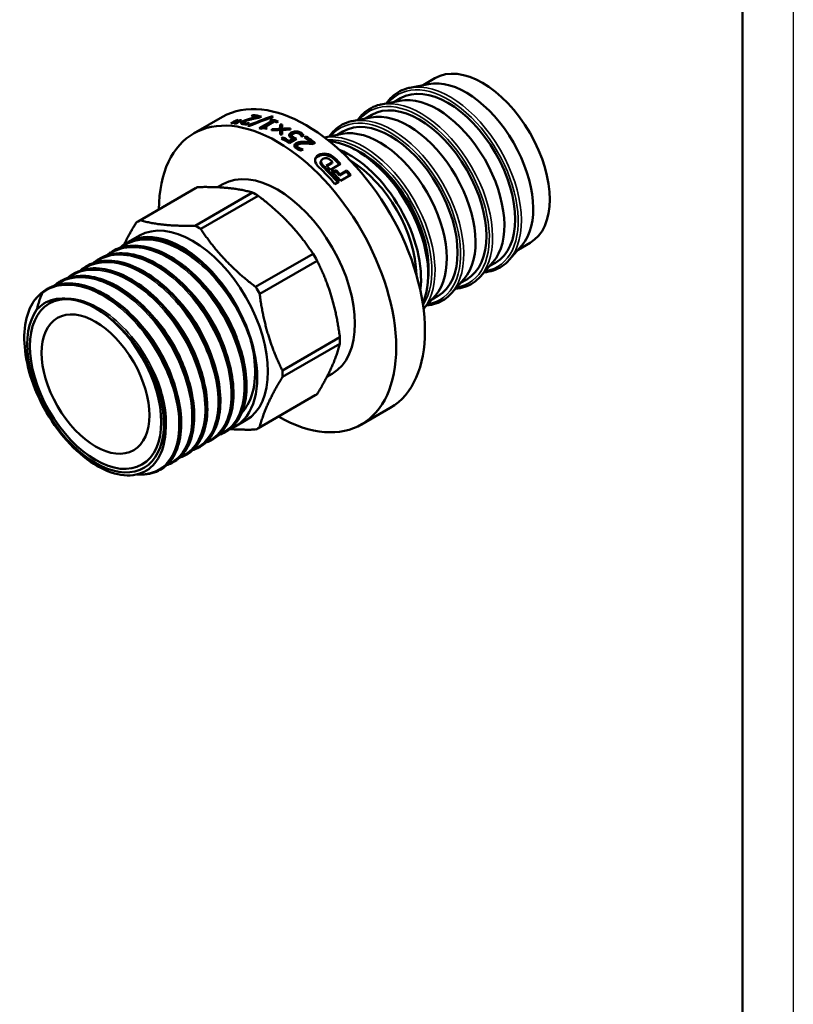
# Model space of a CAD drawing. Header units: millimetres. Extents: x -401 to 1119, y -69 to 356.
# Tile 9 of 19: x 134 to 210, y 62 to 159. Entities that reach past the tile are written whole.
import ezdxf

# ---------------------------------------------------------------- set-up
doc = ezdxf.new("R2010")
doc.units = ezdxf.units.MM
for name, color, linetype, lineweight in [('Видимые тонкие (ГОСТ)', 7, 'Continuous', 35), ('Видимый контур (ГОСТ)', 7, 'Continuous', 50), ('Кромка (ГОСТ)', 7, 'Continuous', 50)]:
    doc.layers.add(name, color=color, linetype=linetype, lineweight=lineweight)

# ---------------------------------------------------------------- blocks, each defined once
blk = doc.blocks.new('Рамки ГОСТ_ граница 297x210')
at = {"layer": 'Кромка (ГОСТ)', "lineweight": 25}
blk.add_line((210, 297), (210, 0), dxfattribs=at)
at = {"layer": 'Кромка (ГОСТ)'}
blk.add_line((205, 5), (205, 292), dxfattribs=at)

msp = doc.modelspace()

# ---------------------------------------------------------------- linework, layer by layer
at = {"layer": 'Видимые тонкие (ГОСТ)'}
for p, q in [((155.937, 148.862), (155.885, 149.044)), ((156.097, 148.742), (156.069, 148.853)), ((161.094, 147.909), (161.094, 148.057)), ((160.63, 147.768), (160.629, 147.932)), ((160.858, 147.317), (160.863, 147.478)), ((161.576, 147.77), (161.58, 147.93)), ((161.114, 146.741), (161.126, 146.897)), ((161.205, 146.467), (161.22, 146.621)), ((161.318, 146.313), (161.335, 146.465)), ((163.281, 145.589), (163.315, 145.728)), ((164.898, 145.282), (164.942, 145.412)), ((163.706, 144.616), (163.75, 144.746))]:
    msp.add_line(p, q, dxfattribs=at)
for centre, major_axis, start_param, end_param in [((176.232, 143.333), (-4.977, 8.621), 3.335067, 6.089711), ((176.053, 143.23), (-4.881, 8.454), 2.918313, 6.506465), ((173.225, 141.597), (-4.876, 8.446), 2.920193, 6.504585), ((173.403, 141.7), (-4.973, 8.613), 3.335067, 6.089711), ((170.396, 139.964), (-4.875, 8.444), 2.921022, 6.503756), ((170.574, 140.067), (-4.972, 8.611), 3.334355, 6.090423), ((167.746, 138.434), (-4.973, 8.613), 3.352693, 6.072085), ((167.568, 138.331), (-4.876, 8.446), 3.421016, 6.003762)]:
    msp.add_ellipse(centre, major_axis=major_axis, ratio=0.57735, start_param=start_param, end_param=end_param, dxfattribs=at)
for points, knots in [([(143.946, 136.647), (144.717, 137.212), (145.679, 137.476), (146.747, 137.393), (148.478, 137.258), (150.473, 136.215), (152.233, 134.536), (153.995, 132.857), (155.506, 130.559), (156.392, 128.237), (156.518, 127.908), (156.631, 127.58), (156.731, 127.253)], [39.988153, 39.988153, 39.988153, 39.988153, 40.446791, 40.446791, 40.446791, 41.190576, 41.190576, 41.190576, 41.934768, 41.934768, 41.934768, 42.039992, 42.039992, 42.039992, 42.039992]), ([(142.658, 135.912), (143.864, 136.798), (145.556, 136.901), (147.346, 136.197), (149.203, 135.467), (151.147, 133.874), (152.692, 131.834), (154.236, 129.796), (155.367, 127.333), (155.809, 125.082), (156.263, 122.766), (155.982, 120.7), (155.055, 119.449), (154.675, 118.936), (154.187, 118.562), (153.623, 118.337)], [33.704967, 33.704967, 33.704967, 33.704967, 34.422584, 34.422584, 34.422584, 35.167642, 35.167642, 35.167642, 35.91191, 35.91191, 35.91191, 36.677921, 36.677921, 36.677921, 36.992322, 36.992322, 36.992322, 36.992322]), ([(141.378, 135.165), (141.832, 135.502), (142.352, 135.733), (142.924, 135.845), (144.497, 136.151), (146.452, 135.548), (148.301, 134.198), (150.149, 132.849), (151.873, 130.766), (153.046, 128.491), (154.218, 126.217), (154.828, 123.773), (154.733, 121.791), (154.636, 119.774), (153.809, 118.257), (152.484, 117.649), (152.437, 117.628), (152.39, 117.607), (152.342, 117.588)], [27.421782, 27.421782, 27.421782, 27.421782, 27.692672, 27.692672, 27.692672, 28.43725, 28.43725, 28.43725, 29.181447, 29.181447, 29.181447, 29.925285, 29.925285, 29.925285, 30.682454, 30.682454, 30.682454, 30.709136, 30.709136, 30.709136, 30.709136]), ([(138.807, 133.687), (138.981, 133.817), (139.166, 133.93), (139.359, 134.027), (140.745, 134.716), (142.605, 134.527), (144.477, 133.513), (146.348, 132.5), (148.214, 130.674), (149.609, 128.51), (151.004, 126.345), (151.917, 123.865), (152.126, 121.708), (152.344, 119.457), (151.792, 117.586), (150.636, 116.621), (150.376, 116.404), (150.086, 116.233), (149.772, 116.109)], [14.855411, 14.855411, 14.855411, 14.855411, 14.959601, 14.959601, 14.959601, 15.703768, 15.703768, 15.703768, 16.447753, 16.447753, 16.447753, 17.191562, 17.191562, 17.191562, 17.968076, 17.968076, 17.968076, 18.142766, 18.142766, 18.142766, 18.142766]), ([(140.092, 134.426), (141.07, 135.139), (142.359, 135.359), (143.769, 135.031), (145.585, 134.609), (147.583, 133.282), (149.261, 131.401), (150.938, 129.521), (152.279, 127.107), (152.95, 124.79), (153.621, 122.475), (153.618, 120.28), (152.954, 118.778), (152.543, 117.848), (151.882, 117.189), (151.054, 116.853)], [21.138597, 21.138597, 21.138597, 21.138597, 21.71982, 21.71982, 21.71982, 22.468204, 22.468204, 22.468204, 23.216037, 23.216037, 23.216037, 23.963341, 23.963341, 23.963341, 24.425951, 24.425951, 24.425951, 24.425951]), ([(137.526, 132.94), (138.243, 133.467), (139.125, 133.733), (140.105, 133.698), (141.819, 133.638), (143.817, 132.662), (145.6, 131.028), (147.383, 129.394), (148.934, 127.119), (149.867, 124.795), (150.801, 122.471), (151.109, 120.121), (150.726, 118.355), (150.405, 116.878), (149.603, 115.821), (148.488, 115.366)], [8.572226, 8.572226, 8.572226, 8.572226, 8.99911, 8.99911, 8.99911, 9.744917, 9.744917, 9.744917, 10.4905, 10.4905, 10.4905, 11.235864, 11.235864, 11.235864, 11.85958, 11.85958, 11.85958, 11.85958]), ([(136.172, 132.156), (137.409, 133.11), (139.185, 133.21), (141.054, 132.438), (142.923, 131.666), (144.866, 130.031), (146.395, 127.961), (147.924, 125.892), (149.025, 123.411), (149.427, 121.164), (149.829, 118.919), (149.529, 116.931), (148.618, 115.72), (147.908, 114.777), (146.833, 114.313), (145.583, 114.383)], [2.275912, 2.275912, 2.275912, 2.275912, 3.023972, 3.023972, 3.023972, 3.771759, 3.771759, 3.771759, 4.519279, 4.519279, 4.519279, 5.266539, 5.266539, 5.266539, 5.848633, 5.848633, 5.848633, 5.848633]), ([(150.334, 132.729), (150.413, 132.652), (150.492, 132.575), (150.57, 132.495), (152.162, 130.88), (153.48, 128.712), (154.182, 126.588), (154.287, 126.271), (154.377, 125.956), (154.454, 125.644)], [34.9223265, 34.9223265, 34.9223265, 34.9223265, 34.9601125, 34.9601125, 34.9601125, 35.7295772, 35.7295772, 35.7295772, 35.8442822, 35.8442822, 35.8442822, 35.8442822]), ([(151.624, 133.464), (153.054, 132.075), (154.297, 130.239), (155.083, 128.353), (155.359, 127.693), (155.577, 127.029), (155.737, 126.379)], [41.2065045, 41.2065045, 41.2065045, 41.2065045, 41.889275, 41.889275, 41.889275, 42.1283438, 42.1283438, 42.1283438, 42.1283438]), ([(138.132, 131.628), (139.634, 131.793), (141.468, 131.085), (143.147, 129.706), (144.825, 128.328), (146.329, 126.296), (147.264, 124.171), (148.18, 122.089), (148.54, 119.942), (148.263, 118.302)], [2.615728, 2.615728, 2.615728, 2.615728, 3.386987, 3.386987, 3.386987, 4.157944, 4.157944, 4.157944, 4.91387, 4.91387, 4.91387, 4.91387]), ([(149.05, 131.985), (149.392, 131.655), (149.725, 131.3), (150.043, 130.923), (151.519, 129.171), (152.657, 126.967), (153.172, 124.902)], [28.6391412, 28.6391412, 28.6391412, 28.6391412, 28.8024169, 28.8024169, 28.8024169, 29.5610969, 29.5610969, 29.5610969, 29.5610969]), ([(141.387, 130.691), (143.103, 129.766), (144.812, 128.068), (146.059, 126.071), (146.801, 124.882), (147.375, 123.596), (147.738, 122.345)], [3.138807, 3.138807, 3.138807, 3.138807, 3.911997, 3.911997, 3.911997, 4.37225, 4.37225, 4.37225, 4.37225]), ([(147.764, 131.241), (148.369, 130.659), (148.941, 130), (149.458, 129.286), (150.596, 127.712), (151.452, 125.886), (151.886, 124.16)], [22.3559559, 22.3559559, 22.3559559, 22.3559559, 22.6436893, 22.6436893, 22.6436893, 23.2779116, 23.2779116, 23.2779116, 23.2779116]), ([(145.195, 129.76), (146.297, 128.691), (147.294, 127.363), (148.048, 125.943), (148.617, 124.873), (149.045, 123.757), (149.313, 122.679)], [9.7895853, 9.7895853, 9.7895853, 9.7895853, 10.3154411, 10.3154411, 10.3154411, 10.7115409, 10.7115409, 10.7115409, 10.7115409]), ([(146.48, 130.5), (147.286, 129.721), (148.036, 128.805), (148.674, 127.81), (149.567, 126.418), (150.232, 124.883), (150.599, 123.419)], [16.0727706, 16.0727706, 16.0727706, 16.0727706, 16.4570127, 16.4570127, 16.4570127, 16.9947263, 16.9947263, 16.9947263, 16.9947263])]:
    msp.add_open_spline(points, degree=3, knots=knots, dxfattribs=at)
at = {"layer": 'Видимый контур (ГОСТ)'}
for p, q in [((173.602, 152.605), (174.775, 153.282)), ((174.134, 152.71), (172.304, 152.346)), ((171.31, 151.069), (169.479, 150.705)), ((170.778, 150.963), (171.386, 151.314)), ((151.045, 147.844), (153.873, 149.477)), ((155.321, 149.112), (155.301, 149.175)), ((155.648, 149.088), (155.627, 149.157)), ((156.261, 149.112), (156.236, 149.198)), ((156.676, 149.234), (156.655, 149.312)), ((156.722, 149.565), (156.886, 149.66)), ((156.921, 149.539), (156.886, 149.66)), ((157.394, 149.386), (157.375, 149.462)), ((157.504, 148.359), (158.779, 149.095)), ((157.708, 149.522), (157.507, 149.406)), ((158.958, 149.031), (158.01, 148.484)), ((158.533, 149.177), (158.678, 149.26)), ((158.702, 149.121), (158.678, 149.26)), ((158.717, 149.428), (158.698, 149.526)), ((158.803, 148.941), (158.779, 149.095)), ((159.355, 149.018), (159.211, 148.935)), ((168.477, 149.435), (166.647, 149.069)), ((167.948, 149.329), (168.558, 149.681)), ((156.007, 148.747), (155.964, 148.908)), ((156.327, 148.747), (156.303, 148.843)), ((156.522, 148.86), (156.32, 148.743)), ((156.514, 148.855), (156.512, 148.862)), ((157.854, 148.369), (158.013, 148.461)), ((158.03, 148.347), (158.01, 148.484)), ((158.263, 148.387), (158.134, 148.313)), ((158.75, 148.152), (158.739, 148.257)), ((159.566, 148.552), (159.548, 148.725)), ((159.562, 148.137), (159.549, 148.306)), ((159.56, 148.031), (159.549, 148.2)), ((159.759, 148.208), (159.752, 148.317)), ((165.121, 147.697), (165.729, 148.048)), ((159.672, 147.37), (159.838, 147.466)), ((159.815, 147.288), (159.839, 147.302)), ((159.839, 147.302), (159.838, 147.466)), ((160.426, 146.953), (160.803, 147.17)), ((160.426, 146.953), (160.432, 147.112)), ((160.432, 147.112), (160.809, 147.33)), ((161.176, 147.322), (160.447, 146.901)), ((160.693, 147.51), (160.695, 147.673)), ((160.695, 147.493), (160.696, 147.655)), ((160.803, 147.17), (160.809, 147.33)), ((161.87, 147.651), (161.669, 147.535)), ((161.96, 147.451), (162.123, 147.546)), ((162.079, 147.37), (162.112, 147.389)), ((162.112, 147.389), (162.123, 147.546)), ((165.653, 147.803), (163.924, 147.459)), ((161.205, 146.487), (161.22, 146.642)), ((161.469, 146.856), (161.482, 147.011)), ((161.559, 146.196), (161.578, 146.346)), ((161.802, 146.282), (161.601, 146.166)), ((161.79, 146.275), (161.792, 146.29)), ((161.898, 146.871), (161.912, 147.02)), ((162.632, 146.828), (162.65, 146.965)), ((162.989, 146.928), (162.789, 146.812)), ((163.531, 145.027), (163.571, 145.162)), ((164.091, 144.689), (164.71, 145.046)), ((164.664, 144.918), (164.157, 144.625)), ((165.494, 144.866), (164.493, 144.288)), ((164.664, 144.918), (164.71, 145.046)), ((165.034, 144.097), (165.088, 144.217)), ((165.443, 143.834), (166.106, 144.217)), ((166.048, 144.102), (166.106, 144.217)), ((165.385, 143.719), (166.048, 144.102)), ((165.385, 143.719), (165.443, 143.834)), ((166.492, 143.782), (165.491, 143.205)), ((145.596, 139.214), (151.244, 142.474)), ((145.796, 139.322), (151.444, 142.582)), ((153.402, 142.566), (153.92, 142.865)), ((165.315, 143.102), (164.937, 142.884)), ((151.193, 138.787), (156.841, 142.048)), ((151.749, 138.466), (157.397, 141.726)), ((144.653, 137.197), (145.713, 137.809)), ((144.361, 137.028), (144.349, 137.021)), ((183.304, 136.829), (182.073, 135.426)), ((182.946, 136.421), (184.119, 137.098)), ((141.792, 135.545), (141.78, 135.538)), ((143.076, 136.287), (143.064, 136.28)), ((157.146, 132.769), (162.794, 136.029)), ((140.508, 134.804), (140.496, 134.797)), ((157.54, 132.087), (163.187, 135.348)), ((180.47, 135.203), (179.239, 133.8)), ((180.112, 134.796), (180.72, 135.147)), ((139.224, 134.062), (139.212, 134.055)), ((177.639, 133.567), (176.406, 132.165)), ((177.282, 133.162), (177.892, 133.514)), ((136.656, 132.58), (136.644, 132.573)), ((137.94, 133.321), (137.928, 133.314)), ((174.813, 131.937), (173.651, 130.612)), ((174.455, 131.53), (175.063, 131.881)), ((159.775, 124.565), (165.423, 127.825)), ((159.775, 123.923), (165.423, 127.183)), ((164.152, 123.946), (164.67, 124.245)), ((157.346, 118.862), (162.994, 122.123)), ((157.54, 118.981), (163.187, 122.242)), ((167.545, 119.265), (170.373, 120.898)), ((155.128, 119.054), (156.188, 119.666)), ((154.193, 118.514), (154.181, 118.507)), ((152.909, 117.773), (152.897, 117.766)), ((150.341, 116.29), (150.329, 116.283)), ((151.625, 117.031), (151.613, 117.024)), ((149.057, 115.548), (149.045, 115.542)), ((147.773, 114.807), (147.761, 114.8))]:
    msp.add_line(p, q, dxfattribs=at)
for centre, major_axis, start_param, end_param in [((179.447, 145.19), (-4.672, 8.092), 3.141593, 6.283185), ((177.821, 144.251), (-4.672, 8.092), 3.335067, 6.089711), ((162.123, 135.188), (-8.25, 14.289), 3.141593, 6.283185), ((176.053, 143.23), (-4.667, 8.084), 3.141593, 6.283185), ((173.225, 141.597), (-4.667, 8.084), 3.141593, 6.283185), ((174.992, 142.618), (-4.667, 8.084), 3.335067, 6.089711), ((159.295, 133.555), (-8.25, 14.289), 2.363311, 7.061467), ((172.164, 140.985), (-4.667, 8.084), 3.334355, 6.090423), ((160.268, 134.117), (-8.25, 14.289), 5.926863, 5.937569), ((160.268, 134.117), (-8.25, 14.289), 5.896216, 5.906923), ((161.031, 134.557), (-8.25, 14.289), 5.816554, 5.876079), ((161.195, 134.652), (8.25, -14.289), 2.659736, 2.734487), ((161.195, 134.652), (8.15, -14.116), 2.685798, 2.692921), ((161.051, 134.569), (-8.25, 14.289), 5.69377, 5.715282), ((161.195, 134.652), (8.25, -14.289), 2.514556, 2.573689), ((161.502, 134.829), (8.25, -14.289), 2.585182, 2.598933), ((161.195, 134.652), (8.15, -14.116), 2.554536, 2.566906), ((161.051, 134.569), (-8.25, 14.289), 5.656149, 5.678152), ((170.396, 139.964), (-4.667, 8.084), 3.141593, 6.283185), ((159.718, 133.799), (-8.25, 14.289), 5.923326, 5.941106), ((159.718, 133.799), (-8.25, 14.289), 5.89268, 5.910459), ((159.718, 133.799), (-8.25, 14.289), 5.774021, 5.78797), ((160.038, 133.984), (8.25, -14.289), 2.66229, 2.663174), ((159.776, 133.833), (-8.25, 14.289), 5.681197, 5.69377), ((160.103, 134.022), (8.25, -14.289), 2.514556, 2.536559), ((169.335, 139.352), (-4.667, 8.084), 3.335067, 6.089711), ((159.781, 133.836), (-8.25, 14.289), 5.440639, 5.507139), ((159.947, 133.932), (8.25, -14.289), 2.314664, 2.365546), ((159.947, 133.932), (8.15, -14.116), 2.314664, 2.365546), ((160.944, 134.507), (-8.25, 14.289), 5.435629, 5.436808), ((161.031, 134.557), (-8.25, 14.289), 5.358619, 5.418145), ((161.195, 134.652), (8.15, -14.116), 2.210796, 2.276552), ((161.195, 134.652), (8.25, -14.289), 2.201802, 2.276552), ((167.073, 138.046), (-4.975, 8.617), 3.533517, 5.891261), ((160.038, 133.984), (8.25, -14.289), 2.204355, 2.205239), ((166.366, 137.637), (4.975, -8.617), 0.643007, 2.498586), ((167.568, 138.331), (4.656, -8.065), 0.659789, 2.481803), ((160.92, 134.493), (-8.25, 14.289), 5.166892, 5.181813), ((161.302, 134.714), (-8.15, 14.116), 5.135706, 5.180488), ((161.302, 134.714), (8.25, -14.289), 1.988659, 2.038895), ((166.366, 137.637), (4.656, -8.065), 0.801352, 2.340241), ((159.295, 133.555), (-5.375, 9.31), 3.141593, 6.283185), ((159.746, 133.816), (-8.25, 14.289), 5.036745, 5.18126), ((160.124, 134.034), (-8.15, 14.116), 5.040873, 5.181813), ((160.124, 134.034), (8.25, -14.289), 1.895152, 2.04022), ((160.301, 134.136), (-8.25, 14.289), 5.130252, 5.166892), ((160.301, 134.136), (-8.25, 14.289), 5.036745, 5.118854), ((160.639, 134.331), (8.25, -14.289), 1.931782, 1.964966), ((161.302, 134.714), (8.25, -14.289), 1.895152, 1.931782), ((160.639, 134.331), (8.15, -14.116), 1.931782, 1.964966), ((161.302, 134.714), (8.15, -14.116), 1.899281, 1.931782), ((157.119, 132.299), (-5.875, 10.176), 6.249709, 6.283185), ((157.119, 132.299), (-5.875, 10.176), 5.464311, 5.531263), ((151.471, 129.038), (-5.875, 10.176), 6.249709, 6.316661), ((150.951, 128.737), (-5.237, 9.072), 3.141593, 6.283185), ((151.471, 129.038), (5.875, -10.176), 2.322719, 2.38967), ((149.89, 128.125), (-5.237, 9.072), 3.050638, 6.310539), ((157.119, 132.299), (-5.875, 10.176), 4.678913, 4.745865), ((151.471, 129.038), (5.875, -10.176), 1.53732, 1.604272), ((149.89, 128.125), (-5.237, 9.072), 4.795344, 4.854091), ((141.8, 123.455), (-5.237, 9.072), 0.394205, 0.452953), ((141.405, 123.226), (-4.753, 8.232), 0.252641, 4.465319), ((157.119, 132.299), (-5.875, 10.176), 3.893515, 3.960467), ((151.471, 129.038), (5.875, -10.176), 0.751922, 0.818874), ((157.119, 132.299), (5.875, -10.176), 0, 0.033476), ((151.471, 129.038), (5.875, -10.176), 6.249709, 6.316661)]:
    msp.add_ellipse(centre, major_axis=major_axis, ratio=0.57735, start_param=start_param, end_param=end_param, dxfattribs=at)
for major_axis in [(-4.565, 7.907), (-4.565, 7.907), (3.75, -6.495)]:
    msp.add_ellipse((141.405, 123.226), major_axis=major_axis, ratio=0.57735, dxfattribs=at)
for points, knots in [([(170.017, 150.812), (170.178, 151.049), (170.36, 151.263), (171.016, 151.882), (171.57, 152.178), (172.226, 152.33), (172.265, 152.338), (172.304, 152.346)], [3.6551861, 3.6551861, 3.6551861, 3.6551861, 3.7910424, 3.7910424, 4.100932, 4.100932, 4.1204653, 4.1204653, 4.1204653, 4.1204653]), ([(167.2, 149.179), (167.36, 149.413), (167.539, 149.624), (168.193, 150.241), (168.746, 150.536), (169.401, 150.688), (169.44, 150.697), (169.479, 150.705)], [3.6567048, 3.6567048, 3.6567048, 3.6567048, 3.7910412, 3.7910412, 4.1009215, 4.1009215, 4.1204653, 4.1204653, 4.1204653, 4.1204653]), ([(155.892, 148.76), (155.767, 148.782), (155.705, 148.816), (155.706, 148.866), (155.706, 148.916), (155.766, 148.975), (155.885, 149.044)], [0, 0, 0, 0, 1, 1, 1, 2, 2, 2, 2]), ([(155.885, 149.044), (155.941, 149.076), (155.998, 149.105), (156.057, 149.13), (156.115, 149.155), (156.175, 149.178), (156.236, 149.198)], [0, 0, 0, 0, 1, 1, 1, 2, 2, 2, 2]), ([(156.075, 149.025), (156.035, 149.002), (156.006, 148.981), (155.988, 148.962), (155.97, 148.943), (155.961, 148.927), (155.963, 148.913)], [0, 0, 0, 0, 1, 1, 1, 2, 2, 2, 2]), ([(156.843, 149.273), (156.622, 149.223), (156.459, 149.179), (156.351, 149.144), (156.243, 149.108), (156.151, 149.069), (156.075, 149.025)], [0, 0, 0, 0, 1, 1, 1, 2, 2, 2, 2]), ([(156.236, 149.198), (156.299, 149.219), (156.366, 149.239), (156.438, 149.258), (156.509, 149.277), (156.582, 149.295), (156.655, 149.312)], [0, 0, 0, 0, 1, 1, 1, 2, 2, 2, 2]), ([(156.655, 149.312), (156.776, 149.341), (156.906, 149.37), (157.044, 149.398), (157.183, 149.426), (157.293, 149.447), (157.375, 149.462)], [0, 0, 0, 0, 1, 1, 1, 2, 2, 2, 2]), ([(157.507, 149.406), (157.389, 149.385), (157.276, 149.364), (157.168, 149.343), (157.06, 149.321), (156.952, 149.298), (156.843, 149.273)], [0, 0, 0, 0, 1, 1, 1, 2, 2, 2, 2]), ([(164.375, 147.548), (164.535, 147.782), (164.715, 147.993), (165.369, 148.608), (165.922, 148.903), (166.574, 149.053), (166.611, 149.061), (166.647, 149.069)], [3.6574581, 3.6574581, 3.6574581, 3.6574581, 3.7917483, 3.7917483, 4.1016062, 4.1016062, 4.119753, 4.119753, 4.119753, 4.119753]), ([(156.32, 148.743), (156.264, 148.74), (156.193, 148.74), (156.108, 148.742), (156.023, 148.744), (155.951, 148.75), (155.892, 148.76)], [0, 0, 0, 0, 1, 1, 1, 2, 2, 2, 2]), ([(155.963, 148.913), (155.965, 148.898), (155.975, 148.886), (155.992, 148.876), (156.01, 148.866), (156.036, 148.859), (156.069, 148.853)], [0, 0, 0, 0, 1, 1, 1, 2, 2, 2, 2]), ([(156.069, 148.853), (156.1, 148.847), (156.137, 148.844), (156.178, 148.843), (156.219, 148.842), (156.261, 148.842), (156.303, 148.843)], [0, 0, 0, 0, 1, 1, 1, 2, 2, 2, 2]), ([(156.303, 148.843), (156.339, 148.845), (156.377, 148.847), (156.416, 148.851), (156.455, 148.855), (156.487, 148.859), (156.512, 148.862)], [0, 0, 0, 0, 1, 1, 1, 2, 2, 2, 2]), ([(158.134, 148.313), (158.038, 148.35), (157.954, 148.369), (157.881, 148.37), (157.808, 148.37), (157.731, 148.35), (157.649, 148.308)], [0, 0, 0, 0, 1, 1, 1, 2, 2, 2, 2]), ([(160.629, 147.932), (160.697, 147.971), (160.771, 148.001), (160.851, 148.023), (160.93, 148.044), (161.012, 148.055), (161.094, 148.057)], [0, 0, 0, 0, 1, 1, 1, 2, 2, 2, 2]), ([(161.094, 148.057), (161.177, 148.059), (161.26, 148.049), (161.344, 148.029), (161.428, 148.008), (161.507, 147.975), (161.58, 147.93)], [0, 0, 0, 0, 1, 1, 1, 2, 2, 2, 2]), ([(160.433, 147.651), (160.421, 147.699), (160.43, 147.745), (160.458, 147.79), (160.486, 147.835), (160.543, 147.882), (160.629, 147.932)], [0, 0, 0, 0, 1, 1, 1, 2, 2, 2, 2]), ([(160.672, 147.405), (160.6, 147.449), (160.544, 147.49), (160.506, 147.526), (160.468, 147.563), (160.444, 147.604), (160.433, 147.651)], [0, 0, 0, 0, 1, 1, 1, 2, 2, 2, 2]), ([(160.448, 147.607), (160.451, 147.613), (160.455, 147.62), (160.459, 147.626), (160.488, 147.671), (160.545, 147.718), (160.63, 147.768)], [0.856069, 0.856069, 0.856069, 0.856069, 1, 1, 1, 2, 2, 2, 2]), ([(160.63, 147.768), (160.698, 147.807), (160.772, 147.837), (160.852, 147.859), (160.885, 147.868), (160.919, 147.875), (160.953, 147.88)], [0, 0, 0, 0, 1, 1, 1, 1.4222, 1.4222, 1.4222, 1.4222]), ([(160.809, 147.33), (160.783, 147.343), (160.758, 147.355), (160.735, 147.369), (160.711, 147.382), (160.691, 147.394), (160.672, 147.405)], [0, 0, 0, 0, 1, 1, 1, 2, 2, 2, 2]), ([(160.82, 147.82), (160.77, 147.791), (160.735, 147.763), (160.717, 147.737), (160.699, 147.71), (160.692, 147.683), (160.696, 147.655)], [0, 0, 0, 0, 1, 1, 1, 2, 2, 2, 2]), ([(160.695, 147.493), (160.697, 147.464), (160.713, 147.435), (160.743, 147.405), (160.772, 147.376), (160.81, 147.347), (160.858, 147.317)], [0, 0, 0, 0, 1, 1, 1, 2, 2, 2, 2]), ([(160.696, 147.655), (160.7, 147.626), (160.716, 147.596), (160.746, 147.567), (160.776, 147.537), (160.814, 147.508), (160.863, 147.478)], [0, 0, 0, 0, 1, 1, 1, 2, 2, 2, 2]), ([(161.123, 147.911), (161.071, 147.909), (161.02, 147.9), (160.97, 147.886), (160.921, 147.871), (160.871, 147.85), (160.82, 147.82)], [0, 0, 0, 0, 1, 1, 1, 2, 2, 2, 2]), ([(160.863, 147.478), (160.914, 147.446), (160.97, 147.416), (161.03, 147.388), (161.089, 147.36), (161.138, 147.338), (161.176, 147.322)], [0, 0, 0, 0, 1, 1, 1, 2, 2, 2, 2]), ([(161.413, 147.838), (161.375, 147.861), (161.331, 147.88), (161.281, 147.893), (161.231, 147.907), (161.179, 147.913), (161.123, 147.911)], [0, 0, 0, 0, 1, 1, 1, 2, 2, 2, 2]), ([(161.579, 147.685), (161.554, 147.716), (161.53, 147.743), (161.507, 147.767), (161.483, 147.79), (161.452, 147.814), (161.413, 147.838)], [0, 0, 0, 0, 1, 1, 1, 2, 2, 2, 2]), ([(161.576, 147.77), (161.642, 147.729), (161.7, 147.684), (161.75, 147.634), (161.762, 147.623), (161.772, 147.612), (161.782, 147.6)], [0, 0, 0, 0, 1, 1, 1, 1.229045, 1.229045, 1.229045, 1.229045]), ([(161.655, 147.544), (161.651, 147.559), (161.643, 147.58), (161.63, 147.605), (161.616, 147.631), (161.599, 147.657), (161.579, 147.685)], [0, 0, 0, 0, 1, 1, 1, 2, 2, 2, 2]), ([(161.58, 147.93), (161.647, 147.889), (161.706, 147.843), (161.757, 147.793), (161.808, 147.743), (161.845, 147.696), (161.87, 147.651)], [0, 0, 0, 0, 1, 1, 1, 2, 2, 2, 2]), ([(161.157, 146.381), (161.026, 146.475), (160.958, 146.566), (160.954, 146.658), (160.95, 146.749), (161.007, 146.828), (161.126, 146.897)], [0, 0, 0, 0, 1, 1, 1, 2, 2, 2, 2]), ([(161.114, 146.741), (161.17, 146.774), (161.228, 146.799), (161.287, 146.817), (161.346, 146.835), (161.407, 146.848), (161.469, 146.856)], [0, 0, 0, 0, 1, 1, 1, 2, 2, 2, 2]), ([(161.126, 146.897), (161.182, 146.929), (161.24, 146.955), (161.299, 146.973), (161.359, 146.991), (161.42, 147.004), (161.482, 147.011)], [0, 0, 0, 0, 1, 1, 1, 2, 2, 2, 2]), ([(161.601, 146.166), (161.543, 146.184), (161.47, 146.213), (161.382, 146.253), (161.294, 146.294), (161.219, 146.336), (161.157, 146.381)], [0, 0, 0, 0, 1, 1, 1, 2, 2, 2, 2]), ([(161.205, 146.467), (161.208, 146.441), (161.218, 146.415), (161.237, 146.389), (161.256, 146.363), (161.283, 146.338), (161.318, 146.313)], [0, 0, 0, 0, 1, 1, 1, 2, 2, 2, 2]), ([(161.328, 146.772), (161.288, 146.749), (161.26, 146.725), (161.242, 146.699), (161.225, 146.673), (161.217, 146.647), (161.22, 146.621)], [0, 0, 0, 0, 1, 1, 1, 2, 2, 2, 2]), ([(161.22, 146.621), (161.223, 146.594), (161.234, 146.568), (161.253, 146.542), (161.273, 146.516), (161.3, 146.491), (161.335, 146.465)], [0, 0, 0, 0, 1, 1, 1, 2, 2, 2, 2]), ([(161.318, 146.313), (161.35, 146.29), (161.388, 146.268), (161.43, 146.248), (161.472, 146.229), (161.515, 146.211), (161.559, 146.196)], [0, 0, 0, 0, 1, 1, 1, 2, 2, 2, 2]), ([(162.11, 146.866), (161.885, 146.875), (161.717, 146.871), (161.607, 146.858), (161.497, 146.844), (161.404, 146.815), (161.328, 146.772)], [0, 0, 0, 0, 1, 1, 1, 2, 2, 2, 2]), ([(161.335, 146.465), (161.368, 146.442), (161.406, 146.42), (161.449, 146.4), (161.491, 146.38), (161.534, 146.362), (161.578, 146.346)], [0, 0, 0, 0, 1, 1, 1, 2, 2, 2, 2]), ([(161.469, 146.856), (161.533, 146.864), (161.602, 146.869), (161.675, 146.87), (161.71, 146.87), (161.745, 146.87), (161.78, 146.87)], [0, 0, 0, 0, 1, 1, 1, 1.477812, 1.477812, 1.477812, 1.477812]), ([(161.482, 147.011), (161.546, 147.019), (161.615, 147.024), (161.689, 147.024), (161.762, 147.025), (161.837, 147.023), (161.912, 147.02)], [0, 0, 0, 0, 1, 1, 1, 2, 2, 2, 2]), ([(161.578, 146.346), (161.615, 146.333), (161.654, 146.321), (161.694, 146.312), (161.734, 146.302), (161.766, 146.295), (161.792, 146.29)], [0, 0, 0, 0, 1, 1, 1, 2, 2, 2, 2]), ([(161.912, 147.02), (162.037, 147.016), (162.17, 147.008), (162.312, 146.996), (162.453, 146.984), (162.566, 146.973), (162.65, 146.965)], [0, 0, 0, 0, 1, 1, 1, 2, 2, 2, 2]), ([(162.789, 146.812), (162.668, 146.825), (162.553, 146.836), (162.443, 146.846), (162.333, 146.855), (162.222, 146.862), (162.11, 146.866)], [0, 0, 0, 0, 1, 1, 1, 2, 2, 2, 2]), ([(144.173, 136.913), (145.495, 137.774), (147.342, 137.749), (149.248, 136.849), (151.192, 135.93), (153.176, 134.11), (154.676, 131.89)], [40.022583, 40.022583, 40.022583, 40.022583, 40.775115, 40.775115, 40.775115, 41.543148, 41.543148, 41.543148, 41.543148]), ([(154.335, 132.4), (152.811, 134.499), (150.862, 136.172), (148.979, 136.983), (147.255, 137.725), (145.601, 137.738), (144.361, 137.027)], [-47.767586, -47.767586, -47.767586, -47.767586, -47.021234, -47.021234, -47.021234, -46.338492, -46.338492, -46.338492, -46.338492]), ([(144.541, 137.126), (145.149, 137.434), (145.851, 137.584), (147.328, 137.553), (148.119, 137.374), (149.776, 136.697), (150.665, 136.161), (151.508, 135.487)], [0, 0, 0, 0, 0.330624, 0.330624, 0.658066, 0.658066, 1.013992, 1.013992, 1.013992, 1.013992]), ([(142.893, 136.166), (143.395, 136.495), (143.969, 136.705), (144.597, 136.778), (146.23, 136.969), (148.215, 136.242), (150.06, 134.791), (151.903, 133.341), (153.588, 131.182), (154.699, 128.872), (155.828, 126.527), (156.352, 124.05), (156.149, 122.097), (155.966, 120.34), (155.197, 119.023), (154.026, 118.424)], [33.739398, 33.739398, 33.739398, 33.739398, 34.025643, 34.025643, 34.025643, 34.768957, 34.768957, 34.768957, 35.511496, 35.511496, 35.511496, 36.265452, 36.265452, 36.265452, 36.943979, 36.943979, 36.943979, 36.943979]), ([(154.192, 118.515), (155.276, 119.148), (155.986, 120.425), (156.161, 122.104), (156.361, 124.033), (155.853, 126.473), (154.753, 128.792), (153.653, 131.111), (151.973, 133.286), (150.128, 134.753), (148.284, 136.22), (146.294, 136.965), (144.654, 136.79), (144.08, 136.729), (143.551, 136.555), (143.08, 136.281)], [-43.196899, -43.196899, -43.196899, -43.196899, -42.548592, -42.548592, -42.548592, -41.804013, -41.804013, -41.804013, -41.059666, -41.059666, -41.059666, -40.315545, -40.315545, -40.315545, -40.055306, -40.055306, -40.055306, -40.055306]), ([(143.257, 136.385), (143.865, 136.692), (144.567, 136.843), (146.043, 136.811), (146.835, 136.633), (148.439, 135.977), (149.271, 135.485), (150.099, 134.844), (150.132, 134.818), (150.265, 134.714), (150.364, 134.633), (150.758, 134.304), (151.05, 134.038), (152.102, 133.002), (152.83, 132.121), (154.086, 130.263), (154.632, 129.266), (155.493, 127.266), (155.819, 126.239), (156.214, 124.286), (156.287, 123.334), (156.176, 121.621), (155.989, 120.839), (155.363, 119.518), (154.903, 118.972), (154.343, 118.606)], [0, 0, 0, 0, 0.330624, 0.330624, 0.658066, 0.658066, 0.992085, 0.992085, 1.006041, 1.006041, 1.047918, 1.047918, 1.173751, 1.173751, 1.513387, 1.513387, 1.847263, 1.847263, 2.181132, 2.181132, 2.515463, 2.515463, 2.850704, 2.850704, 3.199522, 3.199522, 3.199522, 3.199522]), ([(140.324, 134.686), (140.647, 134.899), (141.001, 135.062), (141.382, 135.168), (142.919, 135.599), (144.873, 135.114), (146.756, 133.845), (148.637, 132.577), (150.427, 130.539), (151.681, 128.263), (152.933, 125.988), (153.637, 123.499), (153.625, 121.44), (153.612, 119.383), (152.885, 117.777), (151.643, 117.042), (151.583, 117.006), (151.521, 116.973), (151.458, 116.941)], [21.173027, 21.173027, 21.173027, 21.173027, 21.357941, 21.357941, 21.357941, 22.104584, 22.104584, 22.104584, 22.850681, 22.850681, 22.850681, 23.596256, 23.596256, 23.596256, 24.341328, 24.341328, 24.341328, 24.377608, 24.377608, 24.377608, 24.377608]), ([(151.625, 117.031), (151.651, 117.046), (151.677, 117.062), (151.702, 117.077), (152.938, 117.837), (153.648, 119.473), (153.637, 121.553), (153.626, 123.633), (152.894, 126.135), (151.616, 128.407), (150.34, 130.678), (148.533, 132.696), (146.646, 133.933), (144.76, 135.17), (142.814, 135.615), (141.295, 135.146), (141.018, 135.061), (140.756, 134.945), (140.51, 134.801)], [-30.630528, -30.630528, -30.630528, -30.630528, -30.615052, -30.615052, -30.615052, -29.866642, -29.866642, -29.866642, -29.118843, -29.118843, -29.118843, -28.371634, -28.371634, -28.371634, -27.624991, -27.624991, -27.624991, -27.488936, -27.488936, -27.488936, -27.488936]), ([(141.606, 135.428), (142.669, 136.113), (144.061, 136.252), (145.558, 135.801), (147.4, 135.246), (149.384, 133.806), (151.018, 131.855), (152.652, 129.904), (153.92, 127.462), (154.513, 125.157), (155.112, 122.828), (155.016, 120.663), (154.263, 119.231), (153.895, 118.531), (153.372, 118.01), (152.739, 117.689)], [27.456213, 27.456213, 27.456213, 27.456213, 28.059908, 28.059908, 28.059908, 28.802415, 28.802415, 28.802415, 29.544567, 29.544567, 29.544567, 30.294478, 30.294478, 30.294478, 30.660794, 30.660794, 30.660794, 30.660794]), ([(152.906, 117.78), (153.436, 118.084), (153.88, 118.536), (154.212, 119.122), (154.991, 120.502), (155.133, 122.612), (154.588, 124.908), (154.043, 127.203), (152.816, 129.66), (151.207, 131.647), (149.599, 133.633), (147.624, 135.128), (145.772, 135.744), (144.281, 136.24), (142.881, 136.163), (141.794, 135.542)], [-36.913714, -36.913714, -36.913714, -36.913714, -36.598157, -36.598157, -36.598157, -35.855285, -35.855285, -35.855285, -35.112604, -35.112604, -35.112604, -34.370107, -34.370107, -34.370107, -33.772121, -33.772121, -33.772121, -33.772121]), ([(141.973, 135.643), (142.58, 135.951), (143.283, 136.101), (144.759, 136.07), (145.551, 135.892), (147.154, 135.236), (147.987, 134.744), (149.58, 133.511), (150.36, 132.755), (151.771, 131.08), (152.42, 130.141), (153.507, 128.202), (153.96, 127.179), (154.621, 125.174), (154.837, 124.169), (155.008, 122.299), (154.965, 121.412), (154.627, 119.866), (154.326, 119.187), (153.668, 118.341), (153.38, 118.074), (153.059, 117.865)], [0, 0, 0, 0, 0.330624, 0.330624, 0.658066, 0.658066, 0.992085, 0.992085, 1.327271, 1.327271, 1.661676, 1.661676, 1.995561, 1.995561, 2.329553, 2.329553, 2.66428, 2.66428, 2.999674, 2.999674, 3.199585, 3.199585, 3.199585, 3.199585]), ([(151.508, 135.487), (151.797, 135.257), (152.141, 134.958), (153.17, 133.934), (153.782, 133.197), (154.335, 132.4)], [0.0614846, 0.0614846, 0.0614846, 0.0614846, 0.1438344, 0.1438344, 0.2846395, 0.2846395, 0.2846395, 0.2846395]), ([(139.04, 133.942), (139.866, 134.477), (140.888, 134.688), (142.009, 134.534), (143.782, 134.292), (145.79, 133.14), (147.533, 131.38), (149.275, 129.621), (150.737, 127.27), (151.56, 124.935), (152.415, 122.506), (152.568, 120.12), (151.99, 118.438), (151.632, 117.394), (150.996, 116.628), (150.17, 116.205)], [14.889842, 14.889842, 14.889842, 14.889842, 15.359468, 15.359468, 15.359468, 16.101785, 16.101785, 16.101785, 16.843928, 16.843928, 16.843928, 17.615779, 17.615779, 17.615779, 18.094423, 18.094423, 18.094423, 18.094423]), ([(150.337, 116.296), (151.087, 116.732), (151.665, 117.465), (152.001, 118.441), (152.558, 120.061), (152.44, 122.334), (151.664, 124.671), (150.889, 127.007), (149.463, 129.384), (147.738, 131.189), (146.013, 132.992), (144.007, 134.205), (142.216, 134.511), (141.097, 134.703), (140.07, 134.539), (139.227, 134.056)], [-24.347343, -24.347343, -24.347343, -24.347343, -23.899522, -23.899522, -23.899522, -23.155827, -23.155827, -23.155827, -22.412549, -22.412549, -22.412549, -21.669667, -21.669667, -21.669667, -21.20575, -21.20575, -21.20575, -21.20575]), ([(139.405, 134.16), (140.012, 134.468), (140.714, 134.618), (142.191, 134.587), (142.982, 134.409), (144.586, 133.753), (145.418, 133.261), (147.011, 132.029), (147.792, 131.272), (149.203, 129.597), (149.851, 128.658), (150.939, 126.72), (151.392, 125.696), (152.053, 123.691), (152.269, 122.686), (152.44, 120.817), (152.397, 119.93), (152.058, 118.383), (151.757, 117.704), (151.099, 116.858), (150.812, 116.591), (150.491, 116.382)], [0, 0, 0, 0, 0.330624, 0.330624, 0.658066, 0.658066, 0.992085, 0.992085, 1.327271, 1.327271, 1.661676, 1.661676, 1.995561, 1.995561, 2.329553, 2.329553, 2.66428, 2.66428, 2.999674, 2.999674, 3.199585, 3.199585, 3.199585, 3.199585]), ([(140.689, 134.902), (141.296, 135.21), (141.999, 135.36), (143.475, 135.328), (144.267, 135.15), (145.87, 134.494), (146.702, 134.002), (148.296, 132.77), (149.076, 132.013), (150.487, 130.338), (151.135, 129.4), (152.223, 127.461), (152.676, 126.437), (153.337, 124.433), (153.553, 123.427), (153.724, 121.558), (153.681, 120.671), (153.342, 119.124), (153.042, 118.445), (152.384, 117.6), (152.096, 117.333), (151.775, 117.123)], [0, 0, 0, 0, 0.330624, 0.330624, 0.658066, 0.658066, 0.992085, 0.992085, 1.327271, 1.327271, 1.661676, 1.661676, 1.995561, 1.995561, 2.329553, 2.329553, 2.66428, 2.66428, 2.999674, 2.999674, 3.199585, 3.199585, 3.199585, 3.199585]), ([(182.073, 135.426), (181.651, 134.944), (181.125, 134.593), (180.235, 134.297), (179.924, 134.236), (179.601, 134.212)], [0.5919236, 0.5919236, 0.5919236, 0.5919236, 0.9036779, 0.9036779, 1.0572029, 1.0572029, 1.0572029, 1.0572029]), ([(137.753, 133.206), (137.864, 133.279), (137.978, 133.345), (138.096, 133.406), (139.485, 134.116), (141.356, 133.941), (143.244, 132.932), (145.131, 131.924), (147.017, 130.093), (148.432, 127.915), (149.847, 125.738), (150.779, 123.235), (151.002, 121.054), (151.225, 118.874), (150.738, 117.037), (149.678, 116.019), (149.441, 115.791), (149.177, 115.605), (148.889, 115.461)], [8.606657, 8.606657, 8.606657, 8.606657, 8.669909, 8.669909, 8.669909, 9.41403, 9.41403, 9.41403, 10.157929, 10.157929, 10.157929, 10.901612, 10.901612, 10.901612, 11.645085, 11.645085, 11.645085, 11.811238, 11.811238, 11.811238, 11.811238]), ([(149.056, 115.551), (149.266, 115.67), (149.462, 115.814), (149.642, 115.981), (150.722, 116.978), (151.229, 118.806), (151.021, 120.987), (150.813, 123.165), (149.893, 125.673), (148.484, 127.861), (147.077, 130.045), (145.195, 131.889), (143.307, 132.912), (141.421, 133.933), (139.547, 134.126), (138.151, 133.434), (138.079, 133.399), (138.009, 133.361), (137.94, 133.321)], [-18.064158, -18.064158, -18.064158, -18.064158, -17.939367, -17.939367, -17.939367, -17.193221, -17.193221, -17.193221, -16.448105, -16.448105, -16.448105, -15.703932, -15.703932, -15.703932, -14.960618, -14.960618, -14.960618, -14.922565, -14.922565, -14.922565, -14.922565]), ([(138.121, 133.419), (138.728, 133.727), (139.43, 133.877), (140.907, 133.845), (141.698, 133.667), (143.302, 133.012), (144.134, 132.52), (145.727, 131.287), (146.508, 130.531), (147.919, 128.856), (148.567, 127.917), (149.655, 125.978), (150.108, 124.954), (150.769, 122.95), (150.984, 121.945), (151.156, 120.075), (151.113, 119.188), (150.774, 117.642), (150.473, 116.963), (149.815, 116.117), (149.528, 115.85), (149.207, 115.641)], [0, 0, 0, 0, 0.330624, 0.330624, 0.658066, 0.658066, 0.992085, 0.992085, 1.327271, 1.327271, 1.661676, 1.661676, 1.995561, 1.995561, 2.329553, 2.329553, 2.66428, 2.66428, 2.999674, 2.999674, 3.199585, 3.199585, 3.199585, 3.199585]), ([(179.239, 133.8), (178.817, 133.319), (178.292, 132.968), (177.405, 132.674), (177.098, 132.613), (176.778, 132.589)], [0.5919236, 0.5919236, 0.5919236, 0.5919236, 0.9036702, 0.9036702, 1.0556842, 1.0556842, 1.0556842, 1.0556842]), ([(136.473, 132.458), (137.148, 132.898), (137.955, 133.123), (138.843, 133.1), (140.566, 133.058), (142.581, 132.089), (144.385, 130.452), (146.188, 128.816), (147.761, 126.527), (148.715, 124.182), (149.667, 121.838), (149.991, 119.461), (149.616, 117.668), (149.324, 116.268), (148.607, 115.235), (147.604, 114.72)], [2.323472, 2.323472, 2.323472, 2.323472, 2.708341, 2.708341, 2.708341, 3.454423, 3.454423, 3.454423, 4.200242, 4.200242, 4.200242, 4.945802, 4.945802, 4.945802, 5.528053, 5.528053, 5.528053, 5.528053]), ([(147.77, 114.811), (148.694, 115.351), (149.353, 116.35), (149.63, 117.68), (150.011, 119.51), (149.663, 121.948), (148.666, 124.337), (147.688, 126.678), (146.097, 128.948), (144.287, 130.558), (142.422, 132.217), (140.344, 133.154), (138.601, 133.107), (137.886, 133.088), (137.231, 132.904), (136.66, 132.572)], [-11.780972, -11.780972, -11.780972, -11.780972, -11.228214, -11.228214, -11.228214, -10.467767, -10.467767, -10.467767, -9.722493, -9.722493, -9.722493, -8.95446, -8.95446, -8.95446, -8.63938, -8.63938, -8.63938, -8.63938]), ([(136.836, 132.678), (137.444, 132.985), (138.146, 133.136), (139.623, 133.104), (140.414, 132.926), (142.018, 132.27), (142.85, 131.778), (144.443, 130.546), (145.224, 129.789), (146.635, 128.114), (147.283, 127.175), (148.37, 125.237), (148.824, 124.213), (149.484, 122.209), (149.7, 121.203), (149.871, 119.334), (149.828, 118.447), (149.49, 116.9), (149.189, 116.221), (148.531, 115.376), (148.243, 115.108), (147.923, 114.899)], [0, 0, 0, 0, 0.330624, 0.330624, 0.658066, 0.658066, 0.992085, 0.992085, 1.327271, 1.327271, 1.661676, 1.661676, 1.995561, 1.995561, 2.329553, 2.329553, 2.66428, 2.66428, 2.999674, 2.999674, 3.199585, 3.199585, 3.199585, 3.199585]), ([(134.953, 130.669), (135.267, 131.364), (135.639, 131.763), (135.992, 132.073), (136.091, 132.14), (136.148, 132.166), (136.159, 132.17), (136.168, 132.17), (136.17, 132.17), (136.172, 132.169), (136.172, 132.169), (136.173, 132.168), (136.173, 132.167), (136.174, 132.166), (136.174, 132.166), (136.174, 132.165), (136.174, 132.164), (136.174, 132.163), (136.174, 132.162), (136.173, 132.159), (136.172, 132.157), (136.172, 132.156)], [-0.08397672, -0.08397672, -0.08397672, -0.08397672, -0.03405436, -0.03405436, -0.00766411, -0.00766411, -0.00315843, -0.00315843, -0.00200524, -0.00200524, -0.00156142, -0.00156142, -0.00132199, -0.00132199, -0.00113463, -0.00113463, -0.00093049, -0.00093049, -0.00062357, -0.00062357, 0, 0, 0, 0]), ([(136.172, 132.156), (136.019, 131.814), (135.885, 131.454), (135.713, 130.893), (135.662, 130.704), (135.615, 130.511)], [-0.2609084, -0.2609084, -0.2609084, -0.2609084, -0.1276198, -0.1276198, -0.061781, -0.061781, -0.061781, -0.061781]), ([(138.132, 131.628), (137.366, 131.626), (136.683, 131.405), (135.938, 130.845), (135.769, 130.688), (135.615, 130.511)], [0, 0, 0, 0, 0.363707, 0.363707, 0.4817291, 0.4817291, 0.4817291, 0.4817291]), ([(141.387, 130.691), (140.726, 131.07), (140.073, 131.335), (138.872, 131.615), (138.432, 131.629), (138.132, 131.628)], [0, 0, 0, 0, 0.2803177, 0.2803177, 0.5301696, 0.5301696, 0.5301696, 0.5301696]), ([(154.676, 131.89), (155.203, 131.07), (155.662, 130.201), (156.417, 128.41), (156.625, 127.686), (156.731, 127.253)], [0.0274898, 0.0274898, 0.0274898, 0.0274898, 0.3208255, 0.3208255, 0.6206009, 0.6206009, 0.6206009, 0.6206009]), ([(176.406, 132.165), (175.984, 131.685), (175.459, 131.335), (174.574, 131.042), (174.27, 130.982), (173.954, 130.958)], [0.592636, 0.592636, 0.592636, 0.592636, 0.9043557, 0.9043557, 1.0549309, 1.0549309, 1.0549309, 1.0549309]), ([(144.647, 127.888), (144.346, 128.234), (143.904, 128.726), (142.701, 129.826), (142.048, 130.312), (141.387, 130.691)], [0, 0, 0, 0, 0.1424892, 0.1424892, 0.3024209, 0.3024209, 0.3024209, 0.3024209]), ([(134.859, 124.533), (134.571, 125.602), (134.416, 126.646), (134.388, 128.613), (134.522, 129.52), (134.799, 130.288)], [-0.7110711, -0.7110711, -0.7110711, -0.7110711, -0.3603529, -0.3603529, 0, 0, 0, 0]), ([(147.176, 123.874), (146.872, 124.566), (146.515, 125.244), (145.67, 126.606), (145.178, 127.277), (144.647, 127.888)], [1.5802486, 1.5802486, 1.5802486, 1.5802486, 1.8103628, 1.8103628, 2.062428, 2.062428, 2.062428, 2.062428]), ([(156.731, 127.253), (157.027, 126.046), (157.146, 124.884), (157.013, 122.808), (156.769, 121.908), (156.191, 120.896), (155.997, 120.636), (155.779, 120.41)], [0, 0, 0, 0, 0.400963, 0.400963, 0.7936686, 0.7936686, 0.9534612, 0.9534612, 0.9534612, 0.9534612]), ([(147.176, 123.874), (147.448, 123.246), (147.673, 122.613), (148.164, 120.857), (148.312, 119.768), (148.265, 117.774), (148.065, 116.892), (147.34, 115.457), (146.818, 114.922), (145.515, 114.277), (144.744, 114.179), (143.054, 114.441), (142.148, 114.804), (140.322, 115.954), (139.419, 116.734), (137.735, 118.62), (136.972, 119.709), (135.693, 122.061), (135.192, 123.302), (134.859, 124.533)], [-3.329285, -3.329285, -3.329285, -3.329285, -3.119311, -3.119311, -2.743124, -2.743124, -2.363013, -2.363013, -1.978979, -1.978979, -1.591024, -1.591024, -1.199147, -1.199147, -0.80335, -0.80335, -0.403635, -0.403635, 0, 0, 0, 0]), ([(147.606, 114.716), (147.045, 114.432), (146.39, 114.305), (145.629, 114.345), (145.561, 114.35), (145.493, 114.356)], [0, 0, 0, 0, 0.3281938, 0.3281938, 0.3600883, 0.3600883, 0.3600883, 0.3600883])]:
    msp.add_open_spline(points, degree=3, knots=knots, dxfattribs=at)
for points in [[(154.713, 148.858), (154.909, 148.964), (155.105, 149.069), (155.301, 149.175)], [(155.414, 149.17), (155.243, 149.064), (155.072, 148.957), (154.902, 148.851)], [(155.039, 148.842), (155.235, 148.947), (155.431, 149.052), (155.627, 149.157)], [(155.742, 149.147), (155.571, 149.04), (155.4, 148.933), (155.229, 148.826)], [(156.38, 148.636), (157.151, 148.938), (157.924, 149.235), (158.698, 149.526)], [(158.854, 149.479), (158.08, 149.191), (157.307, 148.897), (156.536, 148.598)], [(155.814, 148.778), (155.844, 148.804), (155.885, 148.832), (155.937, 148.862)], [(155.937, 148.862), (155.948, 148.868), (155.96, 148.875), (155.971, 148.881)], [(158.738, 148.152), (158.739, 148.187), (158.739, 148.222), (158.739, 148.257)], [(159.549, 148.2), (159.279, 148.187), (159.008, 148.171), (158.738, 148.152)], [(158.739, 148.257), (159.009, 148.277), (159.279, 148.293), (159.549, 148.306)], [(159.545, 147.76), (159.546, 147.91), (159.548, 148.056), (159.549, 148.2)], [(159.548, 148.725), (159.618, 148.73), (159.688, 148.735), (159.757, 148.74)], [(159.549, 148.306), (159.549, 148.449), (159.548, 148.588), (159.548, 148.725)], [(159.553, 148.136), (159.556, 148.136), (159.559, 148.136), (159.562, 148.137)], [(159.555, 147.76), (159.556, 147.852), (159.558, 147.942), (159.56, 148.031)], [(159.562, 148.137), (159.563, 148.278), (159.564, 148.417), (159.566, 148.552)], [(159.566, 148.552), (159.629, 148.557), (159.692, 148.562), (159.755, 148.567)], [(159.757, 148.74), (159.755, 148.602), (159.754, 148.461), (159.752, 148.317)], [(159.752, 148.317), (160.022, 148.33), (160.293, 148.341), (160.564, 148.348)], [(160.564, 148.232), (160.293, 148.227), (160.022, 148.219), (159.752, 148.208)], [(159.752, 148.208), (159.752, 148.063), (159.753, 147.915), (159.755, 147.764)], [(160.564, 148.348), (160.564, 148.31), (160.564, 148.271), (160.564, 148.232)], [(159.755, 147.764), (159.685, 147.763), (159.615, 147.762), (159.545, 147.76)], [(160.693, 147.51), (160.693, 147.504), (160.694, 147.499), (160.695, 147.493)], [(160.858, 147.317), (160.908, 147.287), (160.961, 147.258), (161.019, 147.231)], [(161.378, 147.857), (161.448, 147.836), (161.514, 147.807), (161.576, 147.77)], [(160.964, 146.603), (160.991, 146.653), (161.041, 146.699), (161.114, 146.741)], [(161.205, 146.487), (161.204, 146.48), (161.204, 146.474), (161.205, 146.467)], [(161.559, 146.196), (161.578, 146.189), (161.599, 146.182), (161.619, 146.176)], [(163.378, 144.522), (162.855, 145.022), (162.862, 145.466), (163.315, 145.728)], [(163.281, 145.589), (163.134, 145.504), (163.033, 145.4), (162.982, 145.281)], [(164.898, 145.282), (164.377, 145.78), (163.73, 145.848), (163.281, 145.589)], [(163.315, 145.728), (163.764, 145.987), (164.415, 145.916), (164.942, 145.412)], [(163.741, 145.354), (163.492, 145.21), (163.507, 144.978), (163.75, 144.746)], [(164.545, 145.205), (164.302, 145.437), (163.996, 145.501), (163.741, 145.354)], [(163.706, 144.616), (163.555, 144.76), (163.494, 144.904), (163.531, 145.027)], [(164.617, 144.16), (164.774, 144.179), (164.931, 144.198), (165.088, 144.217)], [(164.715, 144.058), (164.822, 144.071), (164.928, 144.084), (165.034, 144.097)], [(143.747, 136.592), (143.883, 136.709), (144.025, 136.817), (144.173, 136.914)], [(142.463, 135.85), (142.598, 135.968), (142.741, 136.075), (142.889, 136.172)], [(139.895, 134.368), (140.03, 134.485), (140.172, 134.592), (140.321, 134.689)], [(141.179, 135.109), (141.314, 135.226), (141.457, 135.334), (141.605, 135.431)], [(138.61, 133.626), (138.746, 133.744), (138.888, 133.851), (139.037, 133.948)], [(137.326, 132.885), (137.462, 133.002), (137.604, 133.11), (137.752, 133.206)], [(135.433, 131.489), (135.727, 131.88), (136.077, 132.21), (136.468, 132.465)], [(154.027, 118.423), (153.861, 118.339), (153.686, 118.269), (153.505, 118.212)], [(152.743, 117.682), (152.576, 117.598), (152.402, 117.527), (152.221, 117.471)], [(150.174, 116.199), (150.008, 116.115), (149.834, 116.045), (149.653, 115.988)], [(151.458, 116.941), (151.292, 116.856), (151.118, 116.786), (150.937, 116.729)], [(148.89, 115.458), (148.724, 115.374), (148.55, 115.303), (148.368, 115.247)]]:
    msp.add_open_spline(points, degree=3, dxfattribs=at)
for points, weights in [([(156.841, 142.048), (154.735, 142.657), (151.444, 142.582)], [1.10793504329, 1.18347606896, 1.10793504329]), ([(162.794, 136.029), (160.688, 139.22), (157.397, 141.726)], [1.10793504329, 1.18347606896, 1.10793504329]), ([(145.796, 139.322), (147.902, 138.712), (151.193, 138.787)], [1.0958471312, 1.17056398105, 1.0958471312]), ([(144.209, 136.937), (144.693, 137.927), (145.403, 139.095)], [1.13168494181, 1.12566846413, 1.0958471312]), ([(151.749, 138.466), (153.855, 135.275), (157.146, 132.769)], [1.0958471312, 1.17056398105, 1.0958471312]), ([(165.423, 127.825), (164.898, 131.929), (163.187, 135.348)], [1.10793504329, 1.18347606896, 1.10793504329]), ([(157.54, 132.087), (158.065, 127.984), (159.775, 124.565)], [1.0958471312, 1.17056398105, 1.0958471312]), ([(163.187, 122.242), (164.898, 125.055), (165.423, 127.183)], [1.10793504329, 1.18347606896, 1.10793504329]), ([(159.775, 123.923), (158.065, 121.11), (157.54, 118.981)], [1.0958471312, 1.17056398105, 1.0958471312]), ([(157.146, 118.754), (155.74, 118.722), (154.616, 118.804)], [1.0958471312, 1.12656405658, 1.13202484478])]:
    msp.add_rational_spline(points, weights, degree=2, dxfattribs=at)

# ---------------------------------------------------------------- block references
msp.add_blockref('Рамки ГОСТ_ граница 297x210', (0, 0))

doc.saveas('drawing.dxf')
